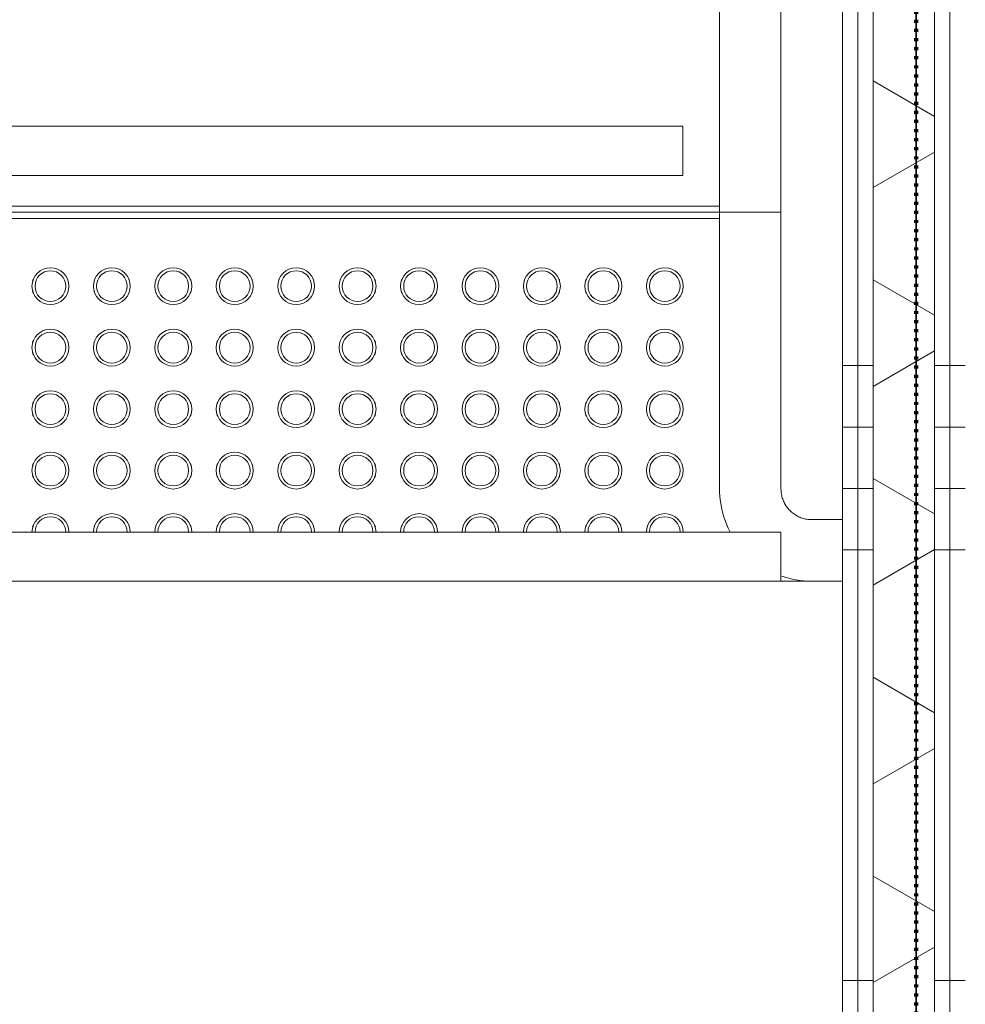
# Model space of a CAD drawing. Header units: millimetres. Extents: x -281 to 121694, y -16481 to 65128.
# Tile 87 of 256: x 21470 to 22240, y 25331 to 26132. Entities that reach past the tile are written whole.
import ezdxf

# ---------------------------------------------------------------- set-up
doc = ezdxf.new("R2010")
doc.units = ezdxf.units.MM
doc.linetypes.add('ARC FS 060 minutes', pattern=[7.2, 2.4, -1.6, 0, -1.6, 0, -1.6])
for name, color, linetype, lineweight in [('A--A2__Ruwbouw', 8, 'Continuous', 5), ('A--L$01A__Algemeen', 7, 'Continuous', 5), ('A--L21__Buitenwanden', 3, 'Continuous', 5), ('A--L23__Vloeren', 3, 'Continuous', 5), ('A--L28__Hoofddraagconstructies', 3, 'Continuous', 5)]:
    doc.layers.add(name, color=color, linetype=linetype, lineweight=lineweight)
pattern_1 = [(0, (0, 200), (0, 500), []), (0, (0, 250), (0, 500), []), (0, (0, 300), (0, 500), []), (0, (0, 350), (0, 500), [])]

# ---------------------------------------------------------------- blocks, each defined once
blk = doc.blocks.new('65_GM_LIB_fire separation vertical_gen_arc - 060 minutes-2361041-L_80_ 13')
at = {"layer": 'A--L$01A__Algemeen', "linetype": 'ARC FS 060 minutes', "lineweight": 100}
blk.add_line((0, 0), (8340, 0), dxfattribs=at)
blk = doc.blocks.new('TBR-B-INS-BR-ARC-R25_rvt-1-L_80_ 13')
at = {"layer": 'A--L$01A__Algemeen', "color": 130, "lineweight": 9, "rotation": 89.9999999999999}
blk.add_blockref('65_GM_LIB_fire separation vertical_gen_arc - 060 minutes-2361041-L_80_ 13', (22200, 22059.07), dxfattribs=at)
blk = doc.blocks.new('NLRS_24_10_SF_trappen kern_gen_cpz - NLRS_24_12_02_SF_trappen kern_gen_cpz-66734290-L_80_ 13')
at = {"layer": 'A--L$01A__Algemeen'}
for p, q in [((-1775, 299.9), (-1800, 299.9)), ((-1800, 299.9), (-1800, 249.9)), ((-1800, 249.9), (-1775, 249.9)), ((-1750, 224.9), (-1750, -0.1)), ((-1700, -0.1), (-1700, 224.9)), ((-1750, -0.1), (-1700, -0.1))]:
    blk.add_line(p, q, dxfattribs=at)
at = {"layer": 'A--L$01A__Algemeen', "flags": 128}
for points in [[(-1750.64, 295.83), (-1753.5, 296.75), (-1756.39, 297.55), (-1759.31, 298.24), (-1762.25, 298.81), (-1765.22, 299.26), (-1768.2, 299.59), (-1771.19, 299.8), (-1774.19, 299.9), (-1775, 299.9)], [(-1750.64, 295.83), (-1753.5, 296.75), (-1756.39, 297.55), (-1759.31, 298.24), (-1762.25, 298.81), (-1765.22, 299.26), (-1768.2, 299.59), (-1771.19, 299.8), (-1774.19, 299.9)], [(-1750.64, 295.83), (-1753.5, 296.75), (-1756.39, 297.55), (-1759.31, 298.24), (-1762.25, 298.81), (-1765.22, 299.26), (-1768.2, 299.59), (-1771.19, 299.8), (-1774.19, 299.9)], [(-1750.64, 295.83), (-1753.5, 296.75), (-1756.39, 297.55), (-1759.31, 298.24), (-1762.25, 298.81), (-1765.22, 299.26), (-1768.2, 299.59), (-1771.19, 299.8), (-1774.19, 299.9)], [(-1700, 224.9), (-1700.06, 227.9), (-1700.24, 230.89), (-1700.54, 233.88), (-1700.96, 236.85), (-1701.5, 239.8), (-1702.15, 242.73), (-1702.92, 245.63), (-1703.81, 248.49), (-1704.81, 251.32), (-1705.92, 254.11), (-1707.14, 256.85), (-1708.48, 259.53)], [(-1706.01, 254.31), (-1707.14, 256.85), (-1708.48, 259.53)], [(-1706.01, 254.31), (-1707.14, 256.85), (-1708.48, 259.53)], [(-1775, 249.9), (-1774, 249.88), (-1773, 249.82), (-1772.01, 249.72), (-1771.02, 249.58), (-1770.03, 249.4), (-1769.06, 249.18), (-1768.09, 248.93), (-1767.14, 248.63), (-1766.19, 248.3), (-1765.26, 247.93), (-1764.35, 247.52), (-1763.46, 247.07), (-1762.58, 246.6), (-1761.72, 246.08), (-1760.88, 245.53), (-1760.07, 244.95), (-1759.28, 244.34), (-1758.52, 243.7), (-1757.78, 243.02), (-1757.07, 242.32), (-1756.38, 241.59), (-1755.73, 240.83), (-1755.11, 240.05), (-1754.52, 239.24), (-1753.96, 238.41), (-1753.44, 237.56), (-1752.95, 236.68), (-1752.5, 235.79), (-1752.08, 234.88), (-1751.7, 233.96), (-1751.36, 233.02), (-1751.05, 232.07), (-1750.78, 231.1), (-1750.55, 230.13), (-1750.36, 229.15), (-1750.21, 228.16), (-1750.1, 227.17), (-1750.03, 226.17), (-1750, 225.17), (-1750, 224.9)], [(-1700, 224.9), (-1700.06, 227.9), (-1700.24, 230.89), (-1700.54, 233.88), (-1700.96, 236.85), (-1701.5, 239.8), (-1702.15, 242.73), (-1702.92, 245.63), (-1703.81, 248.49), (-1704.81, 251.32), (-1705.92, 254.11)], [(-1700, 224.9), (-1700.06, 227.9), (-1700.24, 230.89), (-1700.54, 233.88), (-1700.96, 236.85), (-1701.5, 239.8), (-1702.15, 242.73), (-1702.92, 245.63), (-1703.81, 248.49), (-1704.81, 251.32), (-1705.92, 254.11)]]:
    blk.add_lwpolyline(points, dxfattribs=at)
at = {"layer": 'A--L$01A__Algemeen'}
for centre, radius, start, end in [((-1655.44, 260), 15, 180, 360), ((-1655.44, 260), 12.5, 180, 360), ((-1605.44, 260), 15, 180, 360), ((-1605.44, 260), 12.5, 180, 360), ((-1555.44, 260), 15, 180, 360), ((-1555.44, 260), 12.5, 180, 360), ((-1505.44, 260), 15, 180, 360), ((-1505.44, 260), 12.5, 180, 360), ((-1455.44, 260), 15, 180, 360), ((-1455.44, 260), 12.5, 180, 360), ((-1405.44, 260), 15, 180, 360), ((-1405.44, 260), 12.5, 180, 360), ((-1355.44, 260), 15, 180, 360), ((-1355.44, 260), 12.5, 180, 360), ((-1305.44, 260), 15, 180, 360), ((-1305.44, 260), 12.5, 180, 360), ((-1255.44, 260), 15, 180, 360), ((-1255.44, 260), 12.5, 180, 360), ((-1205.44, 260), 15, 180, 360), ((-1205.44, 260), 12.5, 180, 360), ((-1155.44, 260), 15, 180, 360), ((-1155.44, 260), 12.5, 180, 360), ((-1655.44, 260), 15, 195.71976, 202.5), ((-1655.44, 260), 15, 195.71976, 202.5), ((-1655.44, 260), 15, 337.5, 344.28024), ((-1655.44, 260), 15, 337.5, 344.28024), ((-1605.44, 260), 15, 195.71976, 202.5), ((-1605.44, 260), 15, 195.71976, 202.5), ((-1605.44, 260), 15, 337.5, 344.28024), ((-1605.44, 260), 15, 337.5, 344.28024), ((-1555.44, 260), 15, 195.71976, 202.5), ((-1555.44, 260), 15, 195.71976, 202.5), ((-1555.44, 260), 15, 337.5, 343.19826), ((-1555.44, 260), 15, 337.5, 343.19826), ((-1505.44, 260), 15, 197.34309, 202.5), ((-1505.44, 260), 15, 197.34309, 202.5), ((-1505.44, 260), 15, 337.5, 344.28024), ((-1505.44, 260), 15, 337.5, 344.28024), ((-1455.44, 260), 15, 195.71976, 202.5), ((-1455.44, 260), 15, 195.71976, 202.5), ((-1455.44, 260), 15, 337.5, 344.28024), ((-1455.44, 260), 15, 337.5, 344.28024), ((-1405.44, 260), 15, 195.71976, 202.5), ((-1405.44, 260), 15, 195.71976, 202.5), ((-1405.44, 260), 15, 337.5, 344.28024), ((-1405.44, 260), 15, 337.5, 344.28024), ((-1355.44, 260), 15, 195.71976, 202.5), ((-1355.44, 260), 15, 195.71976, 202.5), ((-1355.44, 260), 15, 337.5, 344.28024), ((-1355.44, 260), 15, 337.5, 344.28024), ((-1305.44, 260), 15, 195.71976, 202.5), ((-1305.44, 260), 15, 195.71976, 202.5), ((-1305.44, 260), 15, 337.5, 344.28024), ((-1305.44, 260), 15, 337.5, 344.28024), ((-1255.44, 260), 15, 195.71976, 202.5), ((-1255.44, 260), 15, 195.71976, 202.5), ((-1255.44, 260), 15, 337.5, 344.28024), ((-1255.44, 260), 15, 337.5, 344.28024), ((-1205.44, 260), 15, 195.71976, 202.5), ((-1205.44, 260), 15, 195.71976, 202.5), ((-1205.44, 260), 15, 337.5, 343.33191), ((-1205.44, 260), 15, 337.5, 343.33191), ((-1155.44, 260), 15, 197.47674, 202.5), ((-1155.44, 260), 15, 197.47674, 202.5), ((-1155.44, 260), 15, 337.5, 344.28024), ((-1155.44, 260), 15, 337.5, 344.28024), ((-1655.44, 210), 15, 0, 180), ((-1605.44, 210), 15, 0, 180), ((-1555.44, 210), 15, 0, 180), ((-1505.44, 210), 15, 0, 180), ((-1455.44, 210), 15, 0, 180), ((-1405.44, 210), 15, 0, 180), ((-1355.44, 210), 15, 0, 180), ((-1305.44, 210), 15, 0, 180), ((-1255.44, 210), 15, 0, 180), ((-1205.44, 210), 15, 0, 180), ((-1155.44, 210), 15, 0, 180), ((-1655.44, 210), 12.5, 0, 180), ((-1605.44, 210), 12.5, 0, 180), ((-1555.44, 210), 12.5, 0, 180), ((-1505.44, 210), 12.5, 0, 180), ((-1455.44, 210), 12.5, 0, 180), ((-1405.44, 210), 12.5, 0, 180), ((-1355.44, 210), 12.5, 0, 180), ((-1305.44, 210), 12.5, 0, 180), ((-1255.44, 210), 12.5, 0, 180), ((-1205.44, 210), 12.5, 0, 180), ((-1155.44, 210), 12.5, 0, 180), ((-1655.44, 210), 15, 180, 360), ((-1655.44, 210), 15, 157.5, 164.28024), ((-1655.44, 210), 15, 157.5, 164.28024), ((-1655.44, 210), 12.5, 180, 360), ((-1655.44, 210), 15, 15.71976, 22.5), ((-1655.44, 210), 15, 15.71976, 22.5), ((-1605.44, 210), 15, 180, 360), ((-1605.44, 210), 15, 157.5, 164.28024), ((-1605.44, 210), 15, 157.5, 164.28024), ((-1605.44, 210), 12.5, 180, 360), ((-1605.44, 210), 15, 15.71976, 22.5), ((-1605.44, 210), 15, 15.71976, 22.5), ((-1555.44, 210), 15, 180, 360), ((-1555.44, 210), 15, 157.5, 164.28024), ((-1555.44, 210), 15, 157.5, 164.28024), ((-1555.44, 210), 12.5, 180, 360), ((-1555.44, 210), 15, 16.80174, 22.5), ((-1555.44, 210), 15, 16.80174, 22.5), ((-1505.44, 210), 15, 180, 360), ((-1505.44, 210), 15, 157.5, 162.65691), ((-1505.44, 210), 15, 157.5, 162.65691), ((-1505.44, 210), 12.5, 180, 360), ((-1505.44, 210), 15, 15.71976, 22.5), ((-1505.44, 210), 15, 15.71976, 22.5), ((-1455.44, 210), 15, 180, 360), ((-1455.44, 210), 15, 157.5, 164.28024), ((-1455.44, 210), 15, 157.5, 164.28024), ((-1455.44, 210), 12.5, 180, 360), ((-1455.44, 210), 15, 15.71976, 22.5), ((-1455.44, 210), 15, 15.71976, 22.5), ((-1405.44, 210), 15, 180, 360), ((-1405.44, 210), 15, 157.5, 164.28024), ((-1405.44, 210), 15, 157.5, 164.28024), ((-1405.44, 210), 12.5, 180, 360), ((-1405.44, 210), 15, 15.71976, 22.5), ((-1405.44, 210), 15, 15.71976, 22.5), ((-1355.44, 210), 15, 180, 360), ((-1355.44, 210), 15, 157.5, 164.28024), ((-1355.44, 210), 15, 157.5, 164.28024), ((-1355.44, 210), 12.5, 180, 360), ((-1355.44, 210), 15, 15.71976, 22.5), ((-1355.44, 210), 15, 15.71976, 22.5), ((-1305.44, 210), 15, 180, 360), ((-1305.44, 210), 15, 157.5, 164.28024), ((-1305.44, 210), 15, 157.5, 164.28024), ((-1305.44, 210), 12.5, 180, 360), ((-1305.44, 210), 15, 15.71976, 22.5), ((-1305.44, 210), 15, 15.71976, 22.5), ((-1255.44, 210), 15, 180, 360), ((-1255.44, 210), 15, 157.5, 164.28024), ((-1255.44, 210), 15, 157.5, 164.28024), ((-1255.44, 210), 12.5, 180, 360), ((-1255.44, 210), 15, 15.71976, 22.5), ((-1255.44, 210), 15, 15.71976, 22.5), ((-1205.44, 210), 15, 180, 360), ((-1205.44, 210), 15, 157.5, 164.28024), ((-1205.44, 210), 15, 157.5, 164.28024), ((-1205.44, 210), 12.5, 180, 360), ((-1205.44, 210), 15, 16.66809, 22.5), ((-1205.44, 210), 15, 16.66809, 22.5), ((-1155.44, 210), 15, 180, 360), ((-1155.44, 210), 15, 157.5, 162.52326), ((-1155.44, 210), 15, 157.5, 162.52326), ((-1155.44, 210), 12.5, 180, 360), ((-1155.44, 210), 15, 15.71976, 22.5), ((-1155.44, 210), 15, 15.71976, 22.5), ((-1655.44, 210), 15, 195.71976, 202.5), ((-1655.44, 210), 15, 195.71976, 202.5), ((-1655.44, 210), 15, 337.5, 344.28024), ((-1655.44, 210), 15, 337.5, 344.28024), ((-1605.44, 210), 15, 195.71976, 202.5), ((-1605.44, 210), 15, 195.71976, 202.5), ((-1605.44, 210), 15, 337.5, 344.28024), ((-1605.44, 210), 15, 337.5, 344.28024), ((-1555.44, 210), 15, 195.71976, 202.5), ((-1555.44, 210), 15, 195.71976, 202.5), ((-1555.44, 210), 15, 337.5, 343.19826), ((-1555.44, 210), 15, 337.5, 343.19826), ((-1505.44, 210), 15, 197.34309, 202.5), ((-1505.44, 210), 15, 197.34309, 202.5), ((-1505.44, 210), 15, 337.5, 344.28024), ((-1505.44, 210), 15, 337.5, 344.28024), ((-1455.44, 210), 15, 195.71976, 202.5), ((-1455.44, 210), 15, 195.71976, 202.5), ((-1455.44, 210), 15, 337.5, 344.28024), ((-1455.44, 210), 15, 337.5, 344.28024), ((-1405.44, 210), 15, 195.71976, 202.5), ((-1405.44, 210), 15, 195.71976, 202.5), ((-1405.44, 210), 15, 337.5, 344.28024), ((-1405.44, 210), 15, 337.5, 344.28024), ((-1355.44, 210), 15, 195.71976, 202.5), ((-1355.44, 210), 15, 195.71976, 202.5), ((-1355.44, 210), 15, 337.5, 344.28024), ((-1355.44, 210), 15, 337.5, 344.28024), ((-1305.44, 210), 15, 195.71976, 202.5), ((-1305.44, 210), 15, 195.71976, 202.5), ((-1305.44, 210), 15, 337.5, 344.28024), ((-1305.44, 210), 15, 337.5, 344.28024), ((-1255.44, 210), 15, 195.71976, 202.5), ((-1255.44, 210), 15, 195.71976, 202.5), ((-1255.44, 210), 15, 337.5, 344.28024), ((-1255.44, 210), 15, 337.5, 344.28024), ((-1205.44, 210), 15, 195.71976, 202.5), ((-1205.44, 210), 15, 195.71976, 202.5), ((-1205.44, 210), 15, 337.5, 343.33191), ((-1205.44, 210), 15, 337.5, 343.33191), ((-1155.44, 210), 15, 197.47674, 202.5), ((-1155.44, 210), 15, 197.47674, 202.5), ((-1155.44, 210), 15, 337.5, 344.28024), ((-1155.44, 210), 15, 337.5, 344.28024), ((-1655.44, 160), 15, 0, 180), ((-1655.44, 160), 12.5, 0, 180), ((-1605.44, 160), 15, 0, 180), ((-1605.44, 160), 12.5, 0, 180), ((-1555.44, 160), 15, 0, 180), ((-1555.44, 160), 12.5, 0, 180), ((-1505.44, 160), 15, 0, 180), ((-1505.44, 160), 12.5, 0, 180), ((-1455.44, 160), 15, 0, 180), ((-1455.44, 160), 12.5, 0, 180), ((-1405.44, 160), 15, 0, 180), ((-1405.44, 160), 12.5, 0, 180), ((-1355.44, 160), 15, 0, 180), ((-1355.44, 160), 12.5, 0, 180), ((-1305.44, 160), 15, 0, 180), ((-1305.44, 160), 12.5, 0, 180), ((-1255.44, 160), 15, 0, 180), ((-1255.44, 160), 12.5, 0, 180), ((-1205.44, 160), 15, 0, 180), ((-1205.44, 160), 12.5, 0, 180), ((-1155.44, 160), 15, 0, 180), ((-1155.44, 160), 12.5, 0, 180), ((-1655.44, 160), 15, 157.5, 164.28024), ((-1655.44, 160), 15, 157.5, 164.28024), ((-1655.44, 160), 15, 15.71976, 22.5), ((-1655.44, 160), 15, 15.71976, 22.5), ((-1605.44, 160), 15, 157.5, 164.28024), ((-1605.44, 160), 15, 157.5, 164.28024), ((-1605.44, 160), 15, 15.71976, 22.5), ((-1605.44, 160), 15, 15.71976, 22.5), ((-1555.44, 160), 15, 157.5, 164.28024), ((-1555.44, 160), 15, 157.5, 164.28024), ((-1555.44, 160), 15, 16.80174, 22.5), ((-1555.44, 160), 15, 16.80174, 22.5), ((-1505.44, 160), 15, 157.5, 162.65691), ((-1505.44, 160), 15, 157.5, 162.65691), ((-1505.44, 160), 15, 15.71976, 22.5), ((-1505.44, 160), 15, 15.71976, 22.5), ((-1455.44, 160), 15, 157.5, 164.28024), ((-1455.44, 160), 15, 157.5, 164.28024), ((-1455.44, 160), 15, 15.71976, 22.5), ((-1455.44, 160), 15, 15.71976, 22.5), ((-1405.44, 160), 15, 157.5, 164.28024), ((-1405.44, 160), 15, 157.5, 164.28024), ((-1405.44, 160), 15, 15.71976, 22.5), ((-1405.44, 160), 15, 15.71976, 22.5), ((-1355.44, 160), 15, 157.5, 164.28024), ((-1355.44, 160), 15, 157.5, 164.28024), ((-1355.44, 160), 15, 15.71976, 22.5), ((-1355.44, 160), 15, 15.71976, 22.5), ((-1305.44, 160), 15, 157.5, 164.28024), ((-1305.44, 160), 15, 157.5, 164.28024), ((-1305.44, 160), 15, 15.71976, 22.5), ((-1305.44, 160), 15, 15.71976, 22.5), ((-1255.44, 160), 15, 157.5, 164.28024), ((-1255.44, 160), 15, 157.5, 164.28024), ((-1255.44, 160), 15, 15.71976, 22.5), ((-1255.44, 160), 15, 15.71976, 22.5), ((-1205.44, 160), 15, 157.5, 164.28024), ((-1205.44, 160), 15, 157.5, 164.28024), ((-1205.44, 160), 15, 16.66809, 22.5), ((-1205.44, 160), 15, 16.66809, 22.5), ((-1155.44, 160), 15, 157.5, 162.52326), ((-1155.44, 160), 15, 157.5, 162.52326), ((-1155.44, 160), 15, 15.71976, 22.5), ((-1155.44, 160), 15, 15.71976, 22.5), ((-1655.44, 160), 15, 180, 360), ((-1655.44, 160), 15, 195.71976, 202.5), ((-1655.44, 160), 15, 195.71976, 202.5), ((-1655.44, 160), 12.5, 180, 360), ((-1655.44, 160), 15, 337.5, 344.28024), ((-1655.44, 160), 15, 337.5, 344.28024), ((-1605.44, 160), 15, 180, 360), ((-1605.44, 160), 15, 195.71976, 202.5), ((-1605.44, 160), 15, 195.71976, 202.5), ((-1605.44, 160), 12.5, 180, 360), ((-1605.44, 160), 15, 337.5, 344.28024), ((-1605.44, 160), 15, 337.5, 344.28024), ((-1555.44, 160), 15, 180, 360), ((-1555.44, 160), 15, 195.71976, 202.5), ((-1555.44, 160), 15, 195.71976, 202.5), ((-1555.44, 160), 12.5, 180, 360), ((-1555.44, 160), 15, 337.5, 343.19826), ((-1555.44, 160), 15, 337.5, 343.19826), ((-1505.44, 160), 15, 180, 360), ((-1505.44, 160), 15, 197.34309, 202.5), ((-1505.44, 160), 15, 197.34309, 202.5), ((-1505.44, 160), 12.5, 180, 360), ((-1505.44, 160), 15, 337.5, 344.28024), ((-1505.44, 160), 15, 337.5, 344.28024), ((-1455.44, 160), 15, 180, 360), ((-1455.44, 160), 15, 195.71976, 202.5), ((-1455.44, 160), 15, 195.71976, 202.5), ((-1455.44, 160), 12.5, 180, 360), ((-1455.44, 160), 15, 337.5, 344.28024), ((-1455.44, 160), 15, 337.5, 344.28024), ((-1405.44, 160), 15, 180, 360), ((-1405.44, 160), 15, 195.71976, 202.5), ((-1405.44, 160), 15, 195.71976, 202.5), ((-1405.44, 160), 12.5, 180, 360), ((-1405.44, 160), 15, 337.5, 344.28024), ((-1405.44, 160), 15, 337.5, 344.28024), ((-1355.44, 160), 15, 180, 360), ((-1355.44, 160), 15, 195.71976, 202.5), ((-1355.44, 160), 15, 195.71976, 202.5), ((-1355.44, 160), 12.5, 180, 360), ((-1355.44, 160), 15, 337.5, 344.28024), ((-1355.44, 160), 15, 337.5, 344.28024), ((-1305.44, 160), 15, 180, 360), ((-1305.44, 160), 15, 195.71976, 202.5), ((-1305.44, 160), 15, 195.71976, 202.5), ((-1305.44, 160), 12.5, 180, 360), ((-1305.44, 160), 15, 337.5, 344.28024), ((-1305.44, 160), 15, 337.5, 344.28024), ((-1255.44, 160), 15, 180, 360), ((-1255.44, 160), 15, 195.71976, 202.5), ((-1255.44, 160), 15, 195.71976, 202.5), ((-1255.44, 160), 12.5, 180, 360), ((-1255.44, 160), 15, 337.5, 344.28024), ((-1255.44, 160), 15, 337.5, 344.28024), ((-1205.44, 160), 15, 180, 360), ((-1205.44, 160), 15, 195.71976, 202.5), ((-1205.44, 160), 15, 195.71976, 202.5), ((-1205.44, 160), 12.5, 180, 360), ((-1205.44, 160), 15, 337.5, 343.33191), ((-1205.44, 160), 15, 337.5, 343.33191), ((-1155.44, 160), 15, 180, 360), ((-1155.44, 160), 15, 197.47674, 202.5), ((-1155.44, 160), 15, 197.47674, 202.5), ((-1155.44, 160), 12.5, 180, 360), ((-1155.44, 160), 15, 337.5, 344.28024), ((-1155.44, 160), 15, 337.5, 344.28024), ((-1655.44, 110), 15, 0, 180), ((-1655.44, 110), 12.5, 0, 180), ((-1605.44, 110), 15, 0, 180), ((-1605.44, 110), 12.5, 0, 180), ((-1555.44, 110), 15, 0, 180), ((-1555.44, 110), 12.5, 0, 180), ((-1505.44, 110), 15, 0, 180), ((-1505.44, 110), 12.5, 0, 180), ((-1455.44, 110), 15, 0, 180), ((-1455.44, 110), 12.5, 0, 180), ((-1405.44, 110), 15, 0, 180), ((-1405.44, 110), 12.5, 0, 180), ((-1355.44, 110), 15, 0, 180), ((-1355.44, 110), 12.5, 0, 180), ((-1305.44, 110), 15, 0, 180), ((-1305.44, 110), 12.5, 0, 180), ((-1255.44, 110), 15, 0, 180), ((-1255.44, 110), 12.5, 0, 180), ((-1205.44, 110), 15, 0, 180), ((-1205.44, 110), 12.5, 0, 180), ((-1155.44, 110), 15, 0, 180), ((-1155.44, 110), 12.5, 0, 180), ((-1655.44, 110), 15, 157.5, 164.28024), ((-1655.44, 110), 15, 157.5, 164.28024), ((-1655.44, 110), 15, 15.71976, 22.5), ((-1655.44, 110), 15, 15.71976, 22.5), ((-1605.44, 110), 15, 157.5, 164.28024), ((-1605.44, 110), 15, 157.5, 164.28024), ((-1605.44, 110), 15, 15.71976, 22.5), ((-1605.44, 110), 15, 15.71976, 22.5), ((-1555.44, 110), 15, 157.5, 164.28024), ((-1555.44, 110), 15, 157.5, 164.28024), ((-1555.44, 110), 15, 16.80174, 22.5), ((-1555.44, 110), 15, 16.80174, 22.5), ((-1505.44, 110), 15, 157.5, 162.65691), ((-1505.44, 110), 15, 157.5, 162.65691), ((-1505.44, 110), 15, 15.71976, 22.5), ((-1505.44, 110), 15, 15.71976, 22.5), ((-1455.44, 110), 15, 157.5, 164.28024), ((-1455.44, 110), 15, 157.5, 164.28024), ((-1455.44, 110), 15, 15.71976, 22.5), ((-1455.44, 110), 15, 15.71976, 22.5), ((-1405.44, 110), 15, 157.5, 164.28024), ((-1405.44, 110), 15, 157.5, 164.28024), ((-1405.44, 110), 15, 15.71976, 22.5), ((-1405.44, 110), 15, 15.71976, 22.5), ((-1355.44, 110), 15, 157.5, 164.28024), ((-1355.44, 110), 15, 157.5, 164.28024), ((-1355.44, 110), 15, 15.71976, 22.5), ((-1355.44, 110), 15, 15.71976, 22.5), ((-1305.44, 110), 15, 157.5, 164.28024), ((-1305.44, 110), 15, 157.5, 164.28024), ((-1305.44, 110), 15, 15.71976, 22.5), ((-1305.44, 110), 15, 15.71976, 22.5), ((-1255.44, 110), 15, 157.5, 164.28024), ((-1255.44, 110), 15, 157.5, 164.28024), ((-1255.44, 110), 15, 15.71976, 22.5), ((-1255.44, 110), 15, 15.71976, 22.5), ((-1205.44, 110), 15, 157.5, 164.28024), ((-1205.44, 110), 15, 157.5, 164.28024), ((-1205.44, 110), 15, 16.66809, 22.5), ((-1205.44, 110), 15, 16.66809, 22.5), ((-1155.44, 110), 15, 157.5, 162.52326), ((-1155.44, 110), 15, 157.5, 162.52326), ((-1155.44, 110), 15, 15.71976, 22.5), ((-1155.44, 110), 15, 15.71976, 22.5), ((-1655.44, 110), 15, 180, 360), ((-1655.44, 110), 15, 195.71976, 202.5), ((-1655.44, 110), 15, 195.71976, 202.5), ((-1655.44, 110), 12.5, 180, 360), ((-1655.44, 110), 15, 337.5, 344.28024), ((-1655.44, 110), 15, 337.5, 344.28024), ((-1605.44, 110), 15, 180, 360), ((-1605.44, 110), 15, 195.71976, 202.5), ((-1605.44, 110), 15, 195.71976, 202.5), ((-1605.44, 110), 12.5, 180, 360), ((-1605.44, 110), 15, 337.5, 344.28024), ((-1605.44, 110), 15, 337.5, 344.28024), ((-1555.44, 110), 15, 180, 360), ((-1555.44, 110), 15, 195.71976, 202.5), ((-1555.44, 110), 15, 195.71976, 202.5), ((-1555.44, 110), 12.5, 180, 360), ((-1555.44, 110), 15, 337.5, 343.19826), ((-1555.44, 110), 15, 337.5, 343.19826), ((-1505.44, 110), 15, 180, 360), ((-1505.44, 110), 15, 197.34309, 202.5), ((-1505.44, 110), 15, 197.34309, 202.5), ((-1505.44, 110), 12.5, 180, 360), ((-1505.44, 110), 15, 337.5, 344.28024), ((-1505.44, 110), 15, 337.5, 344.28024), ((-1455.44, 110), 15, 180, 360), ((-1455.44, 110), 15, 195.71976, 202.5), ((-1455.44, 110), 15, 195.71976, 202.5), ((-1455.44, 110), 12.5, 180, 360), ((-1455.44, 110), 15, 337.5, 344.28024), ((-1455.44, 110), 15, 337.5, 344.28024), ((-1405.44, 110), 15, 180, 360), ((-1405.44, 110), 15, 195.71976, 202.5), ((-1405.44, 110), 15, 195.71976, 202.5), ((-1405.44, 110), 12.5, 180, 360), ((-1405.44, 110), 15, 337.5, 344.28024), ((-1405.44, 110), 15, 337.5, 344.28024), ((-1355.44, 110), 15, 180, 360), ((-1355.44, 110), 15, 195.71976, 202.5), ((-1355.44, 110), 15, 195.71976, 202.5), ((-1355.44, 110), 12.5, 180, 360), ((-1355.44, 110), 15, 337.5, 344.28024), ((-1355.44, 110), 15, 337.5, 344.28024), ((-1305.44, 110), 15, 180, 360), ((-1305.44, 110), 15, 195.71976, 202.5), ((-1305.44, 110), 15, 195.71976, 202.5), ((-1305.44, 110), 12.5, 180, 360), ((-1305.44, 110), 15, 337.5, 344.28024), ((-1305.44, 110), 15, 337.5, 344.28024), ((-1255.44, 110), 15, 180, 360), ((-1255.44, 110), 15, 195.71976, 202.5), ((-1255.44, 110), 15, 195.71976, 202.5), ((-1255.44, 110), 12.5, 180, 360), ((-1255.44, 110), 15, 337.5, 344.28024), ((-1255.44, 110), 15, 337.5, 344.28024), ((-1205.44, 110), 15, 180, 360), ((-1205.44, 110), 15, 195.71976, 202.5), ((-1205.44, 110), 15, 195.71976, 202.5), ((-1205.44, 110), 12.5, 180, 360), ((-1205.44, 110), 15, 337.5, 343.33191), ((-1205.44, 110), 15, 337.5, 343.33191), ((-1155.44, 110), 15, 180, 360), ((-1155.44, 110), 15, 197.47674, 202.5), ((-1155.44, 110), 15, 197.47674, 202.5), ((-1155.44, 110), 12.5, 180, 360), ((-1155.44, 110), 15, 337.5, 344.28024), ((-1155.44, 110), 15, 337.5, 344.28024), ((-1655.44, 60), 15, 0, 180), ((-1655.44, 60), 12.5, 0, 180), ((-1605.44, 60), 15, 0, 180), ((-1605.44, 60), 12.5, 0, 180), ((-1555.44, 60), 15, 0, 180), ((-1555.44, 60), 12.5, 0, 180), ((-1505.44, 60), 15, 0, 180), ((-1505.44, 60), 12.5, 0, 180), ((-1455.44, 60), 15, 0, 180), ((-1455.44, 60), 12.5, 0, 180), ((-1405.44, 60), 15, 0, 180), ((-1405.44, 60), 12.5, 0, 180), ((-1355.44, 60), 15, 0, 180), ((-1355.44, 60), 12.5, 0, 180), ((-1305.44, 60), 15, 0, 180), ((-1305.44, 60), 12.5, 0, 180), ((-1255.44, 60), 15, 0, 180), ((-1255.44, 60), 12.5, 0, 180), ((-1205.44, 60), 15, 0, 180), ((-1205.44, 60), 12.5, 0, 180), ((-1155.44, 60), 15, 0, 180), ((-1155.44, 60), 12.5, 0, 180), ((-1655.44, 60), 15, 157.5, 164.28024), ((-1655.44, 60), 15, 157.5, 164.28024), ((-1655.44, 60), 15, 15.71976, 22.5), ((-1655.44, 60), 15, 15.71976, 22.5), ((-1605.44, 60), 15, 157.5, 164.28024), ((-1605.44, 60), 15, 157.5, 164.28024), ((-1605.44, 60), 15, 15.71976, 22.5), ((-1605.44, 60), 15, 15.71976, 22.5), ((-1555.44, 60), 15, 157.5, 164.28024), ((-1555.44, 60), 15, 157.5, 164.28024), ((-1555.44, 60), 15, 16.80174, 22.5), ((-1555.44, 60), 15, 16.80174, 22.5), ((-1505.44, 60), 15, 157.5, 162.65691), ((-1505.44, 60), 15, 157.5, 162.65691), ((-1505.44, 60), 15, 15.71976, 22.5), ((-1505.44, 60), 15, 15.71976, 22.5), ((-1455.44, 60), 15, 157.5, 164.28024), ((-1455.44, 60), 15, 157.5, 164.28024), ((-1455.44, 60), 15, 15.71976, 22.5), ((-1455.44, 60), 15, 15.71976, 22.5), ((-1405.44, 60), 15, 157.5, 164.28024), ((-1405.44, 60), 15, 157.5, 164.28024), ((-1405.44, 60), 15, 15.71976, 22.5), ((-1405.44, 60), 15, 15.71976, 22.5), ((-1355.44, 60), 15, 157.5, 164.28024), ((-1355.44, 60), 15, 157.5, 164.28024), ((-1355.44, 60), 15, 15.71976, 22.5), ((-1355.44, 60), 15, 15.71976, 22.5), ((-1305.44, 60), 15, 157.5, 164.28024), ((-1305.44, 60), 15, 157.5, 164.28024), ((-1305.44, 60), 15, 15.71976, 22.5), ((-1305.44, 60), 15, 15.71976, 22.5), ((-1255.44, 60), 15, 157.5, 164.28024), ((-1255.44, 60), 15, 157.5, 164.28024), ((-1255.44, 60), 15, 15.71976, 22.5), ((-1255.44, 60), 15, 15.71976, 22.5), ((-1205.44, 60), 15, 157.5, 164.28024), ((-1205.44, 60), 15, 157.5, 164.28024), ((-1205.44, 60), 15, 16.66809, 22.5), ((-1205.44, 60), 15, 16.66809, 22.5), ((-1155.44, 60), 15, 157.5, 162.52326), ((-1155.44, 60), 15, 157.5, 162.52326), ((-1155.44, 60), 15, 15.71976, 22.5), ((-1155.44, 60), 15, 15.71976, 22.5), ((-1655.44, 60), 15, 180, 360), ((-1655.44, 60), 12.5, 180, 360), ((-1605.44, 60), 15, 180, 360), ((-1605.44, 60), 12.5, 180, 360), ((-1555.44, 60), 15, 180, 360), ((-1555.44, 60), 12.5, 180, 360), ((-1505.44, 60), 15, 180, 360), ((-1505.44, 60), 12.5, 180, 360), ((-1455.44, 60), 15, 180, 360), ((-1455.44, 60), 12.5, 180, 360), ((-1405.44, 60), 15, 180, 360), ((-1405.44, 60), 12.5, 180, 360), ((-1355.44, 60), 15, 180, 360), ((-1355.44, 60), 12.5, 180, 360), ((-1305.44, 60), 15, 180, 360), ((-1305.44, 60), 12.5, 180, 360), ((-1255.44, 60), 15, 180, 360), ((-1255.44, 60), 12.5, 180, 360), ((-1205.44, 60), 15, 180, 360), ((-1205.44, 60), 12.5, 180, 360), ((-1155.44, 60), 15, 180, 360), ((-1155.44, 60), 12.5, 180, 360), ((-1655.44, 60), 15, 195.71976, 202.5), ((-1655.44, 60), 15, 195.71976, 202.5), ((-1655.44, 60), 15, 337.5, 344.28024), ((-1655.44, 60), 15, 337.5, 344.28024), ((-1605.44, 60), 15, 195.71976, 202.5), ((-1605.44, 60), 15, 195.71976, 202.5), ((-1605.44, 60), 15, 337.5, 344.28024), ((-1605.44, 60), 15, 337.5, 344.28024), ((-1555.44, 60), 15, 195.71976, 202.5), ((-1555.44, 60), 15, 195.71976, 202.5), ((-1555.44, 60), 15, 337.5, 343.19826), ((-1555.44, 60), 15, 337.5, 343.19826), ((-1505.44, 60), 15, 197.34309, 202.5), ((-1505.44, 60), 15, 197.34309, 202.5), ((-1505.44, 60), 15, 337.5, 344.28024), ((-1505.44, 60), 15, 337.5, 344.28024), ((-1455.44, 60), 15, 195.71976, 202.5), ((-1455.44, 60), 15, 195.71976, 202.5), ((-1455.44, 60), 15, 337.5, 344.28024), ((-1455.44, 60), 15, 337.5, 344.28024), ((-1405.44, 60), 15, 195.71976, 202.5), ((-1405.44, 60), 15, 195.71976, 202.5), ((-1405.44, 60), 15, 337.5, 344.28024), ((-1405.44, 60), 15, 337.5, 344.28024), ((-1355.44, 60), 15, 195.71976, 202.5), ((-1355.44, 60), 15, 195.71976, 202.5), ((-1355.44, 60), 15, 337.5, 344.28024), ((-1355.44, 60), 15, 337.5, 344.28024), ((-1305.44, 60), 15, 195.71976, 202.5), ((-1305.44, 60), 15, 195.71976, 202.5), ((-1305.44, 60), 15, 337.5, 344.28024), ((-1305.44, 60), 15, 337.5, 344.28024), ((-1255.44, 60), 15, 195.71976, 202.5), ((-1255.44, 60), 15, 195.71976, 202.5), ((-1255.44, 60), 15, 337.5, 344.28024), ((-1255.44, 60), 15, 337.5, 344.28024), ((-1205.44, 60), 15, 195.71976, 202.5), ((-1205.44, 60), 15, 195.71976, 202.5), ((-1205.44, 60), 15, 337.5, 343.33191), ((-1205.44, 60), 15, 337.5, 343.33191), ((-1155.44, 60), 15, 197.47674, 202.5), ((-1155.44, 60), 15, 197.47674, 202.5), ((-1155.44, 60), 15, 337.5, 344.28024), ((-1155.44, 60), 15, 337.5, 344.28024)]:
    blk.add_arc(centre, radius, start, end, dxfattribs=at)
at = {"layer": 'A--L28__Hoofddraagconstructies'}
for p, q in [((-1750, 260), (-1750, 300)), ((400, 300), (-1750, 300)), ((-1750, 260), (360, 260))]:
    blk.add_line(p, q, dxfattribs=at)
blk = doc.blocks.new('NLRS_24_10_SF_3_stringer_gen_cpz - NLRS_24_10_xx_stringer v_v_ glazen leuning_gen_cpz-V88-L_80_ 13')
at = {"layer": 'A--L28__Hoofddraagconstructies'}
for p, q in [((-35, 964.29), (-35, 0)), ((15, 0), (15, 964.29))]:
    blk.add_line(p, q, dxfattribs=at)
blk = doc.blocks.new('NLRS_24_10_SF_1_traptrede_gen_cpz - NLRS_24_10_xx_SF_1_traptrede_gen_cpz-66738245-L_80_ 13')
at = {"layer": 'A--L28__Hoofddraagconstructies'}
for p, q in [((595, -65), (-575, -65)), ((595, -105), (595, -65)), ((-575.22, -105), (595, -105)), ((-624.96, -130), (-645, -130)), ((-624.96, -130), (-645, -130)), ((-625, -135), (-645, -135)), ((625.04, -130), (-575.04, -130)), ((625.04, -130), (-575.04, -130)), ((625, -135), (-575, -135))]:
    blk.add_line(p, q, dxfattribs=at)
blk = doc.blocks.new('NLRS_24_10_SF_1_traptrede_gen_cpz - NLRS_24_10_xx_SF_1_traptrede_gen_cpz-66529313-L_80_ 13')
at = {"layer": 'A--L28__Hoofddraagconstructies'}
for p, q in [((645, 98.66), (645, -145)), ((575, -145), (-625.02, -145)), ((575, -145), (-625.02, -145)), ((-625, -150), (575, -150)), ((645, -145), (624.98, -145)), ((645, -145), (624.98, -145)), ((625, -150), (645, -150)), ((645, -145), (645, -150))]:
    blk.add_line(p, q, dxfattribs=at)

msp = doc.modelspace()

# ---------------------------------------------------------------- hatches: boundary and pattern name
at = {"layer": 'A--A2__Ruwbouw'}
h = msp.add_hatch(dxfattribs=at)
h.set_pattern_fill('FP_1', color=256, style=0, pattern_type=2)
h.set_pattern_definition(pattern_1)
h.paths.add_polyline_path([(22152.5, 22125), (22152.5, 22135), (22140, 22135), (22140, 22125)])
h.paths.add_polyline_path([(22140, 23545), (22152.5, 23545), (22152.5, 30275), (22140, 30275), (22140, 23705.3)])
h = msp.add_hatch(dxfattribs=at)
h.set_pattern_fill('FP_1', color=256, style=0, pattern_type=2)
h.set_pattern_definition(pattern_1)
h.paths.add_polyline_path([(22165, 22125), (22165, 22135), (22152.5, 22135), (22152.5, 22125)])
h.paths.add_polyline_path([(22165, 23545), (22165, 30275), (22152.5, 30275), (22152.5, 23545)])
h = msp.add_hatch(dxfattribs=at)
h.set_pattern_fill('FP_77', color=256, angle=60, style=0, pattern_type=2)
h.set_pattern_definition([(150, (22240, 26200), (-70, -121.2436), []), (210, (22240, 26200), (70, -121.2436), [])])
h.paths.add_polyline_path([(22215, 22125), (22215, 22135), (22165, 22135), (22165, 22125)])
h.paths.add_polyline_path([(22215, 23545), (22215, 30275), (22165, 30275), (22165, 23545)])
h = msp.add_hatch(dxfattribs=at)
h.set_pattern_fill('FP_1', color=256, style=0, pattern_type=2)
h.set_pattern_definition(pattern_1)
h.paths.add_polyline_path([(22227.5, 22125), (22227.5, 22135), (22215, 22135), (22215, 22125)])
h.paths.add_polyline_path([(22227.5, 23545), (22227.5, 30275), (22215, 30275), (22215, 23545)])
h = msp.add_hatch(dxfattribs=at)
h.set_pattern_fill('FP_1', color=256, style=0, pattern_type=2)
h.set_pattern_definition(pattern_1)
h.paths.add_polyline_path([(22240, 22125), (22240, 22135), (22227.5, 22135), (22227.5, 22125)])
h.paths.add_polyline_path([(22240, 23545), (22240, 30275), (22227.5, 30275), (22227.5, 23545)])

# ---------------------------------------------------------------- linework, layer by layer
at = {"layer": 'A--L21__Buitenwanden'}
for p, q in [((22152.5, 23545), (22152.5, 30275)), ((22165, 23545), (22165, 30275)), ((22215, 23545), (22215, 30275)), ((22227.5, 23545), (22227.5, 30275)), ((22140, 28974.9), (22140, 25725)), ((22140, 25675), (22140, 23545))]:
    msp.add_line(p, q, dxfattribs=at)
at = {"layer": 'A--L23__Vloeren', "color": 7}
msp.add_line((22140, 25674.9), (22090, 25674.9), dxfattribs=at)

# ---------------------------------------------------------------- block references
at = {"lineweight": 5}
msp.add_blockref('TBR-B-INS-BR-ARC-R25_rvt-1-L_80_ 13', (0, 0), dxfattribs=at)
at = {"layer": 'A--L28__Hoofddraagconstructies', "rotation": 180}
for name, p in [('NLRS_24_10_SF_trappen kern_gen_cpz - NLRS_24_12_02_SF_trappen kern_gen_cpz-66734290-L_80_ 13', (20340, 25974.9)), ('NLRS_24_10_SF_1_traptrede_gen_cpz - NLRS_24_10_xx_SF_1_traptrede_gen_cpz-66529313-L_80_ 13', (21415, 25825))]:
    msp.add_blockref(name, p, dxfattribs=at)
at = {"layer": 'A--L28__Hoofddraagconstructies'}
for name, p in [('NLRS_24_10_SF_3_stringer_gen_cpz - NLRS_24_10_xx_stringer v_v_ glazen leuning_gen_cpz-V88-L_80_ 13', (22075, 25975)), ('NLRS_24_10_SF_1_traptrede_gen_cpz - NLRS_24_10_xx_SF_1_traptrede_gen_cpz-66738245-L_80_ 13', (21415, 26110))]:
    msp.add_blockref(name, p, dxfattribs=at)

doc.saveas('drawing.dxf')
